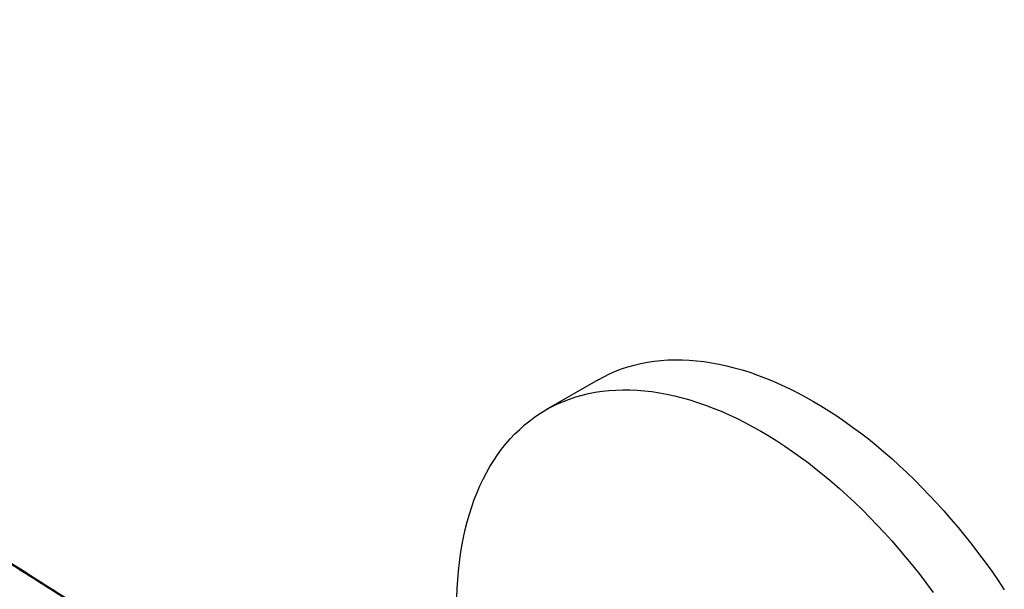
# Model space of a CAD drawing. Header units: millimetres. Extents: x 8 to 869, y 12 to 463.
# Tile 45 of 51: x 768 to 848, y 192 to 238. Entities that reach past the tile are written whole.
import ezdxf

# ---------------------------------------------------------------- set-up
doc = ezdxf.new("R2010")
doc.units = ezdxf.units.MM

msp = doc.modelspace()

# ---------------------------------------------------------------- linework, layer by layer
at = {"color": 7, "linetype": 'Continuous', "lineweight": 30}
msp.add_line((815.007, 208.561), (810.764, 206.111), dxfattribs=at)
at = {"color": 7, "linetype": 'Continuous', "lineweight": 30, "flags": 128}
for points in [[(815.007, 208.561), (815.47, 208.814), (815.946, 209.047), (816.433, 209.259), (816.931, 209.45), (817.44, 209.62), (817.959, 209.768), (818.488, 209.894), (819.027, 209.999), (819.574, 210.082), (820.131, 210.143), (820.697, 210.182), (821.27, 210.199), (821.851, 210.195), (822.439, 210.168), (823.035, 210.12), (823.636, 210.05), (824.244, 209.958), (824.858, 209.844), (825.477, 209.709), (826.1, 209.552), (826.728, 209.374), (827.36, 209.174), (827.996, 208.953), (828.634, 208.711), (829.275, 208.448), (829.919, 208.165), (830.564, 207.861), (831.21, 207.536), (831.858, 207.192), (832.506, 206.828), (833.153, 206.444), (833.801, 206.041), (834.447, 205.619), (835.093, 205.178), (835.736, 204.719), (836.377, 204.241), (837.016, 203.746), (837.651, 203.233), (838.283, 202.703), (838.911, 202.156), (839.535, 201.593), (840.153, 201.014), (840.767, 200.42), (841.375, 199.81), (841.977, 199.185), (842.572, 198.546), (843.16, 197.893), (843.741, 197.227), (844.315, 196.547), (844.88, 195.855), (845.437, 195.152), (845.985, 194.436), (846.523, 193.709), (847.053, 192.972), (847.572, 192.225), (848.081, 191.468)], [(803.523, 190.83), (803.548, 191.563), (803.591, 192.285), (803.65, 192.996), (803.726, 193.695), (803.819, 194.382), (803.929, 195.056), (804.055, 195.717), (804.198, 196.364), (804.358, 196.997), (804.533, 197.615), (804.726, 198.219), (804.934, 198.807), (805.158, 199.38), (805.398, 199.936), (805.654, 200.476), (805.925, 200.999), (806.212, 201.504), (806.513, 201.992), (806.83, 202.462), (807.161, 202.914), (807.507, 203.347), (807.867, 203.761), (808.241, 204.157), (808.629, 204.532), (809.03, 204.888), (809.444, 205.224), (809.871, 205.54), (810.311, 205.836), (810.763, 206.111), (811.227, 206.365), (811.703, 206.598), (812.19, 206.81), (812.688, 207.001), (813.197, 207.17), (813.716, 207.318), (814.245, 207.445), (814.784, 207.549), (815.332, 207.632), (815.889, 207.693), (816.454, 207.733), (817.027, 207.75), (817.608, 207.745), (818.197, 207.719), (818.792, 207.671), (819.394, 207.601), (820.002, 207.509), (820.615, 207.395), (821.234, 207.26), (821.858, 207.103), (822.486, 206.924), (823.117, 206.725), (823.753, 206.504), (824.391, 206.262), (825.033, 205.999), (825.676, 205.716), (826.321, 205.412), (826.968, 205.087), (827.615, 204.743), (828.263, 204.379), (828.911, 203.995), (829.558, 203.592), (830.205, 203.17), (830.85, 202.729), (831.493, 202.269), (832.135, 201.792), (832.773, 201.296), (833.409, 200.784), (834.04, 200.254), (834.668, 199.707), (835.292, 199.144), (835.911, 198.565), (836.524, 197.97), (837.132, 197.36), (837.734, 196.736), (838.329, 196.097), (838.918, 195.444), (839.499, 194.778), (840.072, 194.098), (840.637, 193.406), (841.194, 192.702), (841.742, 191.987), (842.281, 191.26)]]:
    msp.add_lwpolyline(points, dxfattribs=at)
at = {"color": 7, "linetype": 'Continuous', "lineweight": 30}
for points, knots in [([(802.562, 169.891), (801.433, 170.69), (799.175, 172.288), (795.781, 174.655), (792.383, 177), (788.981, 179.321), (785.574, 181.619), (782.227, 183.85), (778.942, 186.015), (775.718, 188.115), (772.49, 190.195), (769.259, 192.253), (766.025, 194.29), (762.787, 196.305), (759.546, 198.299), (756.303, 200.271), (753.056, 202.221), (749.825, 204.139), (746.612, 206.023), (743.415, 207.875), (740.215, 209.706), (736.994, 211.527), (733.751, 213.337), (730.486, 215.136), (727.219, 216.913), (723.95, 218.667), (720.699, 220.389), (717.465, 222.079), (714.249, 223.737), (711.031, 225.374), (707.79, 227), (704.525, 228.614), (701.237, 230.217), (697.948, 231.797), (694.658, 233.355), (691.366, 234.889), (688.074, 236.402), (685.878, 237.391), (684.78, 237.886)], [0, 0, 0, 0, 0.0292677, 0.0585355, 0.0878036, 0.1170719, 0.1463404, 0.1756091, 0.2032055, 0.230802, 0.2583986, 0.2859954, 0.3135923, 0.3411894, 0.3687865, 0.3963837, 0.423981, 0.4515783, 0.4786829, 0.5057876, 0.5328922, 0.5599969, 0.5875944, 0.6151918, 0.6427893, 0.6703867, 0.697984, 0.7250885, 0.7521929, 0.7792972, 0.8064015, 0.8340588, 0.8617159, 0.889373, 0.9170299, 0.9446868, 0.9723434, 1, 1, 1, 1]), ([(802.749, 169.868), (802.606, 169.969), (802.326, 170.168), (801.911, 170.461), (801.509, 170.746), (801.119, 171.021), (800.742, 171.287), (800.377, 171.544), (800.034, 171.786), (799.712, 172.012), (799.41, 172.224), (799.119, 172.428), (798.838, 172.625), (798.568, 172.814), (798.243, 173.042), (797.86, 173.309), (797.417, 173.618), (796.977, 173.925), (796.539, 174.229), (796.104, 174.532), (795.558, 174.91), (794.904, 175.363), (794.144, 175.888), (793.392, 176.406), (792.65, 176.916), (791.916, 177.418), (790.919, 178.1), (789.653, 178.962), (788.116, 180.003), (786.578, 181.039), (785.04, 182.07), (783.097, 183.365), (780.749, 184.919), (777.996, 186.724), (775.239, 188.514), (772.48, 190.288), (769.718, 192.047), (766.954, 193.79), (764.188, 195.517), (761.419, 197.229), (758.648, 198.925), (755.891, 200.595), (753.149, 202.24), (750.421, 203.86), (747.692, 205.464), (744.946, 207.062), (742.183, 208.652), (739.516, 210.172), (737.613, 211.245), (736.477, 211.882), (735.995, 212.152), (735.509, 212.424), (734.97, 212.724), (734.375, 213.055), (733.722, 213.417), (733.056, 213.786), (732.462, 214.114), (731.947, 214.397), (731.519, 214.633), (731.098, 214.864), (730.687, 215.09), (730.293, 215.305), (729.916, 215.511), (729.557, 215.707), (729.275, 215.861), (729.068, 215.973), (728.939, 216.044), (728.817, 216.11), (728.704, 216.171), (728.601, 216.227), (728.51, 216.277), (728.431, 216.319), (728.364, 216.356), (728.304, 216.388), (728.25, 216.418), (728.199, 216.445), (728.147, 216.473), (728.081, 216.509), (727.999, 216.554), (727.897, 216.609), (727.783, 216.671), (727.661, 216.737), (727.53, 216.807), (727.392, 216.882), (727.244, 216.962), (727.085, 217.048), (726.898, 217.149), (726.686, 217.263), (726.453, 217.389), (726.092, 217.583), (725.608, 217.843), (725.024, 218.156), (724.471, 218.452), (723.948, 218.731), (723.433, 219.005), (722.793, 219.345), (722.03, 219.75), (721.143, 220.218), (720.266, 220.679), (719.001, 221.342), (717.345, 222.205), (715.293, 223.265), (712.992, 224.443), (710.441, 225.736), (707.64, 227.139), (704.837, 228.525), (702.034, 229.895), (700, 230.876), (698.736, 231.482), (698.243, 231.718), (697.749, 231.953), (697.256, 232.188), (696.766, 232.42), (696.284, 232.649), (695.807, 232.874), (695.337, 233.096), (694.874, 233.314), (694.519, 233.481), (694.268, 233.598), (694.12, 233.668), (693.972, 233.737), (693.826, 233.805), (693.68, 233.873), (693.532, 233.942), (693.372, 234.017), (693.194, 234.1), (693, 234.191), (692.793, 234.287), (692.574, 234.389), (692.343, 234.497), (692.1, 234.609), (691.845, 234.728), (691.573, 234.854), (691.284, 234.987), (690.978, 235.129), (690.659, 235.276), (690.326, 235.429), (689.981, 235.588), (689.622, 235.753), (689.249, 235.924), (688.864, 236.1), (688.465, 236.282), (688.053, 236.47), (687.628, 236.663), (687.198, 236.858), (686.765, 237.055), (686.327, 237.252), (685.878, 237.455), (685.418, 237.662), (685.106, 237.802), (684.949, 237.873)], [0, 0, 0, 0, 0.003689, 0.007271, 0.010744, 0.01411, 0.017368, 0.020519, 0.023561, 0.026255, 0.028858, 0.031371, 0.033793, 0.036125, 0.038366, 0.042211, 0.046025, 0.049819, 0.053594, 0.057348, 0.061083, 0.067703, 0.074254, 0.080725, 0.087115, 0.093424, 0.099652, 0.112861, 0.126066, 0.139271, 0.152477, 0.165682, 0.189263, 0.212844, 0.236425, 0.260006, 0.283587, 0.307168, 0.330749, 0.35433, 0.377911, 0.401493, 0.424653, 0.447813, 0.470973, 0.494133, 0.517663, 0.541193, 0.5619, 0.565967, 0.570034, 0.574132, 0.578301, 0.583707, 0.589227, 0.594862, 0.60061, 0.604279, 0.607912, 0.611468, 0.614947, 0.618348, 0.621452, 0.624489, 0.627459, 0.628607, 0.629713, 0.630742, 0.631695, 0.63257, 0.633369, 0.633992, 0.634559, 0.635069, 0.635523, 0.635925, 0.636355, 0.636839, 0.637594, 0.638452, 0.639414, 0.640479, 0.641555, 0.642718, 0.64397, 0.64531, 0.646738, 0.648712, 0.650686, 0.652647, 0.657842, 0.662948, 0.667434, 0.67185, 0.676197, 0.680476, 0.688038, 0.695517, 0.702913, 0.710225, 0.727519, 0.744812, 0.762105, 0.785687, 0.809268, 0.83285, 0.856432, 0.880013, 0.884164, 0.888314, 0.892465, 0.896615, 0.900752, 0.90481, 0.908781, 0.912767, 0.916662, 0.920465, 0.921724, 0.922974, 0.924213, 0.925442, 0.92666, 0.927881, 0.929174, 0.93071, 0.932347, 0.934086, 0.935925, 0.937866, 0.939908, 0.942052, 0.944296, 0.946756, 0.949327, 0.952009, 0.954802, 0.957706, 0.960722, 0.963848, 0.967086, 0.970434, 0.973894, 0.977465, 0.981147, 0.98472, 0.988392, 0.992162, 0.996032, 1, 1, 1, 1])]:
    msp.add_open_spline(points, degree=3, knots=knots, dxfattribs=at)
at = {"color": 252, "linetype": 'Continuous', "lineweight": 0}
msp.add_open_spline([(661.491, 230.108), (662.032, 229.796), (663.113, 229.172), (664.748, 228.23), (666.39, 227.285), (668.041, 226.335), (669.7, 225.381), (671.334, 224.442), (672.946, 223.517), (674.536, 222.604), (676.139, 221.685), (677.753, 220.759), (679.376, 219.829), (681.006, 218.894), (682.644, 217.956), (684.29, 217.013), (685.944, 216.065), (687.595, 215.119), (689.245, 214.174), (690.892, 213.23), (692.549, 212.281), (694.223, 211.322), (695.916, 210.351), (697.628, 209.369), (699.349, 208.382), (701.077, 207.39), (702.804, 206.399), (704.528, 205.408), (706.249, 204.419), (707.979, 203.424), (709.727, 202.418), (711.495, 201.399), (713.283, 200.369), (715.077, 199.334), (716.877, 198.294), (718.683, 197.25), (720.497, 196.201), (722.317, 195.148), (724.142, 194.091), (725.973, 193.03), (727.811, 191.964), (729.656, 190.894), (731.497, 189.826), (733.334, 188.76), (735.166, 187.696), (737.004, 186.628), (738.862, 185.549), (740.738, 184.459), (742.634, 183.357), (744.536, 182.252), (746.443, 181.143), (748.356, 180.032), (750.274, 178.917), (752.12, 177.845), (753.891, 176.816), (755.586, 175.831), (757.287, 174.843), (758.993, 173.853), (760.7, 172.862), (762.41, 171.87), (764.123, 170.877), (765.991, 169.794), (768.016, 168.621), (770.2, 167.357), (772.396, 166.087), (774.601, 164.812), (776.079, 163.958), (776.818, 163.531)], degree=3, knots=[0, 0, 0, 0, 0.016498, 0.032971, 0.049417, 0.065836, 0.082225, 0.098585, 0.113981, 0.129387, 0.144876, 0.160356, 0.175827, 0.191289, 0.206741, 0.222183, 0.237614, 0.253035, 0.268176, 0.283321, 0.298471, 0.313625, 0.329058, 0.344496, 0.359938, 0.375384, 0.390834, 0.406012, 0.421194, 0.436379, 0.451568, 0.467071, 0.482576, 0.498084, 0.513568, 0.529051, 0.544535, 0.560021, 0.575474, 0.590929, 0.606384, 0.621841, 0.637298, 0.65248, 0.667663, 0.682847, 0.698031, 0.713526, 0.729021, 0.744517, 0.759993, 0.775459, 0.79093, 0.806404, 0.819947, 0.833492, 0.84704, 0.860588, 0.874139, 0.887616, 0.901109, 0.914623, 0.93164, 0.948687, 0.965764, 0.982869, 1, 1, 1, 1], dxfattribs=at)

doc.saveas('drawing.dxf')
